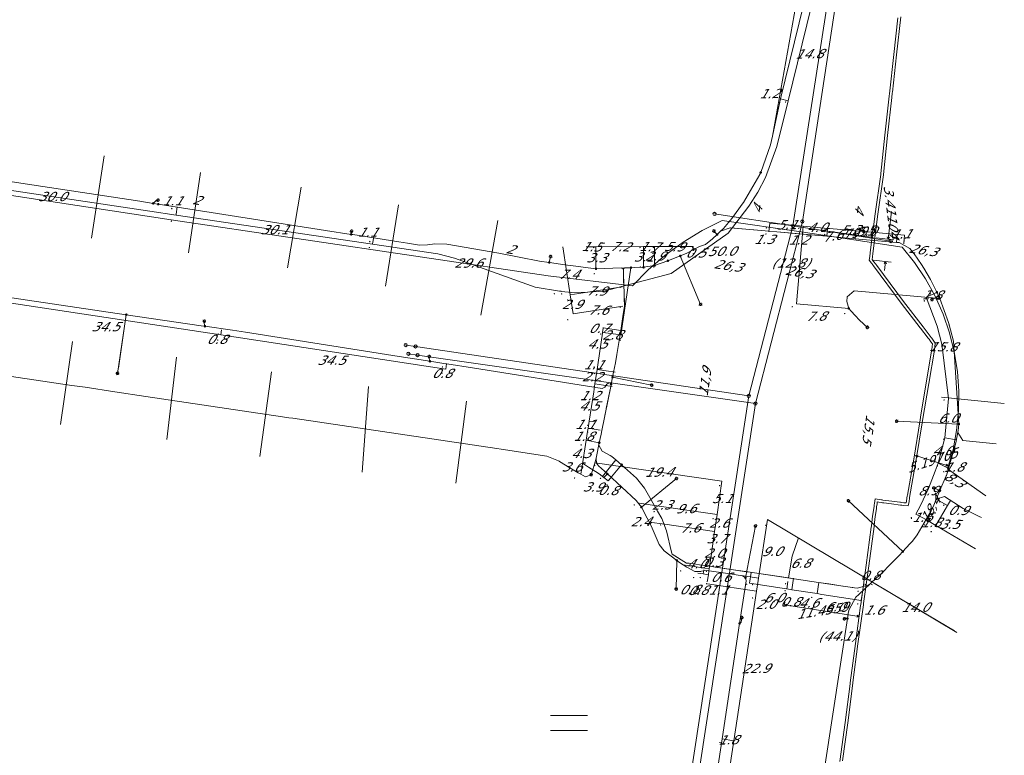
# Model space of a CAD drawing. Header units: metres. Extents: x 124576 to 133557, y 395865 to 402386.
# Tile 117 of 256: x 126356 to 126505, y 399309 to 399421. Entities that reach past the tile are written whole.
import ezdxf
from ezdxf.enums import TextEntityAlignment as Align

# ---------------------------------------------------------------- set-up
doc = ezdxf.new("R2010")
doc.units = ezdxf.units.M
doc.header["$MEASUREMENT"] = 0
for name, color, linetype, lineweight, true_color in [('LG_Datatransport_KPN_BV', 3, 'Continuous', 13, 0x00ff00), ('LG_Laag_Spanning_Enexis_Netbeheer_BV', 7, 'Continuous', 13, 0x960000), ('LG_Laag_Spanning_Gemeente_Tilburg_Ruimtelijke_Uitvoering', 7, 'Continuous', 13, 0x960000), ('LG_Riool_Vrij_Verval_Gemeente_Tilburg_Ruimtelijke_Uitvoering', 7, 'Continuous', 13, 0xca00a0), ('LG_warmte_Ennatuurlijk_BV', 7, 'Continuous', 13, 0x008080), ('MV_warmte_lijn', 7, 'Continuous', 0, 0x008080)]:
    doc.layers.add(name, color=color, linetype=linetype, lineweight=lineweight, true_color=true_color)
for name, color, linetype, lineweight in [('LG_Laag_Spanning_P_Enexis_Netbeheer_BV', 7, 'Continuous', 0), ('LG_overig_P_Gemeente_Tilburg_Ruimtelijke_Uitvoering', 7, 'Continuous', 0), ('LG_Riool_Vrij_Verval_P_Gemeente_Tilburg_Ruimtelijke_Uitvoering', 7, 'Continuous', 0), ('MV_Datatransport', 7, 'Continuous', 0), ('MV_Laag_Spanning', 7, 'Continuous', 0), ('MV_Laag_Spanning_lijn', 7, 'Continuous', 0), ('MV_Laag_Spanning_pijl', 7, 'Continuous', 0), ('MV_warmte', 7, 'Continuous', 0)]:
    doc.layers.add(name, color=color, linetype=linetype, lineweight=lineweight)
doc.styles.add('Klic_Annotatie', font='verdanai.ttf', dxfattribs={"oblique": 20, "height": 1.4})

# ---------------------------------------------------------------- blocks, each defined once
blk = doc.blocks.new('Mof')
at = {"layer": 'LG_Laag_Spanning_P_Enexis_Netbeheer_BV'}
h = blk.add_hatch(color=256, dxfattribs=at)
edge = h.paths.add_edge_path()
edge.add_arc((0, 0), 2, 0, 360)
blk = doc.blocks.new('Streetlight')
at = {"layer": 'LG_Laag_Spanning_P_Enexis_Netbeheer_BV'}
for p, q in [((-1.8, 1.8), (-1.1, 1.1)), ((0, 2.5), (0, 1.5)), ((1.8, 1.8), (1.1, 1.1)), ((-1.1, -1.1), (-1.8, -1.8)), ((0, -1.5), (0, -2.5)), ((1.1, -1.1), (1.8, -1.8))]:
    blk.add_line(p, q, dxfattribs=at)
at = {"layer": 'LG_Laag_Spanning_P_Enexis_Netbeheer_BV', "flags": 128}
for points in [[(-2.5, 0), (-1.5, 0)], [(1.5, 0), (2.5, 0)]]:
    blk.add_lwpolyline(points, dxfattribs=at)
at = {"layer": 'LG_Laag_Spanning_P_Enexis_Netbeheer_BV'}
blk.add_circle((0, 0), 1.5, dxfattribs=at)
blk = doc.blocks.new('m_pijl')
at = {"layer": 'MV_Laag_Spanning_pijl'}
blk.add_hatch(color=7, dxfattribs=at).paths.add_polyline_path([(-1, -0.3), (-1, 0), (-1, 0.3), (0, 0)])
at = {"layer": 'MV_Laag_Spanning_pijl', "flags": 128}
blk.add_lwpolyline([(-1, 0), (-1, 0.3), (0, 0), (-1, -0.3), (-1, 0)], close=True, dxfattribs=at)
blk = doc.blocks.new('Onbekend_2')
at = {"layer": 'LG_Riool_Vrij_Verval_P_Gemeente_Tilburg_Ruimtelijke_Uitvoering'}
blk.add_hatch(color=256, dxfattribs=at).paths.add_polyline_path([(-0.3, -1.1, -0.262633), (0.2, 0.2), (0.6, 0.5, 0.379827), (0.7, 1.3), (0.7, 1.3, 0.228508), (0, 1.5), (0, 1.5, 0.459053), (-0.8, 0.8), (-1.3, 0.9, -0.414214), (-0.1, 2, -0.243799), (1.1, 1.5, -0.379827), (0.9, 0.1), (0.5, -0.2, 0.262633), (0.2, -1.1), (-0.2, -1.1)])
blk.add_circle((0, 0), 2.5, dxfattribs=at)
at = {"layer": 'LG_Riool_Vrij_Verval_P_Gemeente_Tilburg_Ruimtelijke_Uitvoering', "extrusion": (0, 0, -1)}
blk.add_solid([(0.3, -2.1), (-0.2, -2.1), (0.3, -1.5), (-0.2, -1.5)], dxfattribs=at)
blk = doc.blocks.new('Onbekend_1')
at = {"layer": 'LG_overig_P_Gemeente_Tilburg_Ruimtelijke_Uitvoering'}
blk.add_hatch(color=256, dxfattribs=at).paths.add_polyline_path([(-0.3, -1.1, -0.262633), (0.2, 0.2), (0.6, 0.5, 0.379827), (0.7, 1.3), (0.7, 1.3, 0.228508), (0, 1.5), (0, 1.5, 0.459053), (-0.8, 0.8), (-1.3, 0.9, -0.414214), (-0.1, 2, -0.243799), (1.1, 1.5, -0.379827), (0.9, 0.1), (0.5, -0.2, 0.262633), (0.2, -1.1), (-0.2, -1.1)])
blk.add_circle((0, 0), 2.5, dxfattribs=at)
at = {"layer": 'LG_overig_P_Gemeente_Tilburg_Ruimtelijke_Uitvoering', "extrusion": (0, 0, -1)}
blk.add_solid([(0.3, -2.1), (-0.2, -2.1), (0.3, -1.5), (-0.2, -1.5)], dxfattribs=at)

msp = doc.modelspace()

# ---------------------------------------------------------------- linework, layer by layer
at = {"layer": 'LG_Datatransport_KPN_BV', "flags": 128}
for points in [[(126502.36, 399348.41), (126496.55, 399352.46), (126497.36, 399355.34), (126497.91, 399358.28), (126498.21, 399361.26), (126498.25, 399364.25), (126498.03, 399367.23), (126497.56, 399370.19), (126496.83, 399373.09), (126495.85, 399375.92), (126494.64, 399378.66), (126493.19, 399381.28), (126491.52, 399383.76), (126489.65, 399386.09), (126474.37, 399388.38), (126462.37, 399390.1), (126459.34, 399388.58), (126456.45, 399386.82), (126453.71, 399384.83), (126451.15, 399382.62), (126448.77, 399380.2), (126436.03, 399381.71), (126378.87, 399390.22), (126341.41, 399395.91)], [(126470.41, 399388.95), (126474.37, 399388.38), (126478.32, 399387.79)]]:
    msp.add_lwpolyline(points, dxfattribs=at)
at = {"layer": 'LG_Laag_Spanning_Enexis_Netbeheer_BV'}
for p, q in [((126406.16, 399388.01), (126406.22, 399388.49)), ((126461.62, 399387.99), (126461.13, 399388.52)), ((126462.14, 399388.47), (126463.59, 399389.02)), ((126469.48, 399388.5), (126463.59, 399389.02)), ((126469.48, 399388.5), (126463.59, 399389.02)), ((126469.48, 399388.5), (126470.66, 399388.39)), ((126478.23, 399387.73), (126470.66, 399388.39)), ((126478.23, 399387.73), (126470.66, 399388.39)), ((126478.23, 399387.73), (126482.52, 399387.35)), ((126488.8, 399386.79), (126482.52, 399387.35)), ((126488.8, 399386.79), (126482.52, 399387.35)), ((126482.52, 399387.35), (126488.8, 399386.79)), ((126436.18, 399383.75), (126436.38, 399384.66)), ((126452.14, 399383.3), (126454.15, 399384.01)), ((126452.14, 399383.3), (126454.15, 399384.01)), ((126456.03, 399384.74), (126459.1, 399377.4)), ((126447.15, 399382.91), (126447.65, 399382.93)), ((126447.42, 399382.52), (126447.41, 399382.67)), ((126447.49, 399380.03), (126447.42, 399382.52)), ((126450.47, 399383.02), (126452.14, 399383.3)), ((126450.47, 399383.02), (126452.14, 399383.3)), ((126447.51, 399379.43), (126447.49, 399380.03)), ((126447.57, 399377.16), (126447.51, 399379.43)), ((126495.22, 399378.58), (126494.17, 399378.12)), ((126372.08, 399375.84), (126370.77, 399366.95)), ((126371.98, 399375.18), (126370.88, 399367.72)), ((126445.77, 399366.37), (126451.69, 399365.17)), ((126444.14, 399358.29), (126445.49, 399364.98)), ((126498.25, 399359.26), (126488.83, 399359.7)), ((126443.34, 399354.35), (126443.76, 399356.44)), ((126450.14, 399346.68), (126455.46, 399351.02)), ((126495.38, 399349.17), (126494.44, 399349.58)), ((126489.76, 399339.94), (126481.51, 399347.63)), ((126465.91, 399335.97), (126467.42, 399343.82)), ((126455.51, 399338.61), (126455.41, 399334.25)), ((126467.29, 399336.71), (126466.34, 399336.85)), ((126467.29, 399336.71), (126473.28, 399335.81)), ((126467.29, 399336.71), (126473.28, 399335.81)), ((126476.98, 399335.26), (126473.28, 399335.81)), ((126482.45, 399334.44), (126476.98, 399335.26))]:
    msp.add_line(p, q, dxfattribs=at)
at = {"layer": 'LG_Laag_Spanning_Enexis_Netbeheer_BV', "flags": 128}
for points in [[(126483.9, 399480.72), (126469.99, 399402.89), (126471.21, 399408.54), (126474.78, 399422.94)], [(126483.9, 399480.72), (126469.99, 399402.89), (126471.21, 399408.54), (126474.78, 399422.94)], [(126483.9, 399480.72), (126469.99, 399402.89), (126471.21, 399408.54), (126474.78, 399422.94)], [(126454.15, 399384.01), (126456.03, 399384.74), (126456.93, 399385.11), (126458.01, 399385.69), (126458.97, 399386.18), (126459.85, 399386.48), (126460.89, 399387.34), (126461.62, 399387.99), (126462.14, 399388.47), (126462.58, 399388.9), (126462.59, 399388.91), (126463.87, 399390.41), (126465.57, 399392.8), (126465.59, 399392.83), (126468.07, 399397.08), (126468.09, 399397.11), (126468.22, 399397.39), (126469.7, 399401.56), (126469.7, 399401.58), (126469.99, 399402.89), (126471.21, 399408.54), (126474.78, 399422.94)], [(126462.14, 399388.47), (126462.58, 399388.9), (126462.59, 399388.91), (126463.87, 399390.41), (126465.57, 399392.8), (126465.59, 399392.83), (126468.07, 399397.08), (126468.09, 399397.11), (126468.22, 399397.39), (126469.7, 399401.56), (126469.7, 399401.58), (126469.99, 399402.89), (126471.21, 399408.54), (126474.78, 399422.94)], [(126325.53, 399400.41), (126332.88, 399399.29), (126340.76, 399398.09), (126344.47, 399397.53), (126346.53, 399397.22), (126347.17, 399397.12), (126357.79, 399395.51), (126374.13, 399393.02), (126376.16, 399392.7), (126376.93, 399392.58)], [(126347.17, 399397.12), (126357.79, 399395.51), (126374.13, 399393.02), (126376.16, 399392.7), (126376.93, 399392.58)], [(126458.01, 399385.69), (126456.93, 399385.11), (126456.03, 399384.74), (126454.15, 399384.01), (126452.14, 399383.3), (126450.47, 399383.02), (126449.09, 399382.98), (126448.56, 399382.96), (126447.7, 399382.94), (126447.67, 399382.93), (126447.65, 399382.93), (126447.15, 399382.91), (126447.13, 399382.92), (126447.1, 399382.92), (126443.26, 399382.8), (126439.8, 399383.23), (126438.54, 399383.41), (126436.23, 399383.75), (126436.18, 399383.75), (126434.68, 399383.97), (126428.54, 399385.17), (126420.66, 399386.5), (126418.84, 399386.56), (126417.71, 399386.44), (126416.49, 399386.39), (126414.68, 399386.67), (126413.38, 399386.88), (126406.42, 399387.97), (126406.16, 399388.01), (126402.25, 399388.62), (126376.93, 399392.58), (126376.16, 399392.7), (126374.13, 399393.02), (126357.79, 399395.51), (126347.17, 399397.12)], [(126376.16, 399392.7), (126376.6, 399393.12), (126376.89, 399393.19)], [(126376.93, 399392.58), (126402.25, 399388.62), (126406.16, 399388.01), (126406.42, 399387.97), (126413.38, 399386.88), (126414.68, 399386.67), (126416.49, 399386.39), (126417.71, 399386.44), (126418.84, 399386.56), (126420.66, 399386.5), (126428.54, 399385.17), (126434.68, 399383.97), (126436.18, 399383.75), (126436.23, 399383.75), (126438.54, 399383.41), (126439.8, 399383.23), (126443.26, 399382.8)], [(126376.93, 399392.58), (126402.25, 399388.62), (126406.16, 399388.01), (126406.42, 399387.97), (126413.38, 399386.88), (126414.68, 399386.67), (126416.49, 399386.39)], [(126458.01, 399385.69), (126458.97, 399386.18), (126459.85, 399386.48), (126460.89, 399387.34), (126461.62, 399387.99), (126462.14, 399388.47), (126463.59, 399389.02), (126463.62, 399389.01), (126469.48, 399388.5), (126470.66, 399388.39), (126474.56, 399388.05), (126478.23, 399387.73), (126482.52, 399387.35), (126488.8, 399386.79), (126489.2, 399386.76), (126490.82, 399385.89), (126491.45, 399385.08), (126492.6, 399383.45), (126492.96, 399382.88), (126493.94, 399381.15), (126494.92, 399379.24), (126495.22, 399378.58), (126495.35, 399378.3), (126496.7, 399374.64), (126496.72, 399374.56), (126496.98, 399373.55), (126497.42, 399371.84), (126498.25, 399359.26), (126498.12, 399358.29), (126498.07, 399357.98), (126498.87, 399356.76), (126503.92, 399356.26)], [(126459.85, 399386.48), (126460.89, 399387.34), (126461.62, 399387.99), (126462.14, 399388.47)], [(126463.59, 399389.02), (126463.62, 399389.01), (126469.48, 399388.5)], [(126470.66, 399388.39), (126474.56, 399388.05), (126478.23, 399387.73)], [(126443.26, 399382.8), (126439.8, 399383.23), (126438.54, 399383.41), (126436.23, 399383.75), (126436.18, 399383.75), (126434.68, 399383.97), (126428.54, 399385.17), (126420.66, 399386.5), (126418.84, 399386.56), (126417.71, 399386.44), (126416.49, 399386.39)], [(126458.01, 399385.69), (126458.97, 399386.18), (126459.85, 399386.48)], [(126488.8, 399386.79), (126489.2, 399386.76), (126490.82, 399385.89), (126491.45, 399385.08), (126492.6, 399383.45), (126492.96, 399382.88), (126493.94, 399381.15), (126494.92, 399379.24)], [(126454.15, 399384.01), (126456.03, 399384.74), (126456.93, 399385.11), (126458.01, 399385.69)], [(126321.68, 399383.39), (126346.02, 399379.7), (126349.62, 399379.15), (126349.8, 399379.12), (126349.97, 399379.1), (126351.42, 399378.88), (126353.39, 399378.58), (126372.08, 399375.84), (126383.41, 399374.17), (126384, 399374.09), (126388.18, 399373.47), (126390.16, 399373.17), (126413.43, 399369.51), (126418.09, 399368.77), (126420.5, 399368.39), (126420.62, 399368.37), (126420.65, 399368.37), (126424.53, 399367.76), (126444.2, 399364.66), (126444.6, 399364.85), (126444.92, 399365.29), (126445.06, 399365.42), (126445.4, 399365.52), (126445.55, 399365.29)], [(126321.68, 399383.39), (126346.02, 399379.7), (126349.62, 399379.15), (126349.8, 399379.12), (126349.97, 399379.1), (126351.42, 399378.88), (126353.39, 399378.58), (126372.08, 399375.84), (126383.41, 399374.17), (126384, 399374.09), (126388.18, 399373.47), (126390.16, 399373.17), (126413.43, 399369.51), (126418.09, 399368.77), (126420.5, 399368.39), (126420.62, 399368.37), (126420.65, 399368.37), (126424.53, 399367.76), (126444.2, 399364.66), (126444.6, 399364.85), (126444.92, 399365.29), (126445.06, 399365.42), (126445.4, 399365.52), (126445.55, 399365.29)], [(126445.55, 399365.29), (126445.77, 399366.37), (126445.93, 399367.14), (126446.21, 399368.53), (126446.44, 399369.81), (126447, 399373.45), (126447.38, 399375.92), (126447.51, 399376.77), (126447.57, 399377.16), (126447.51, 399379.43), (126447.49, 399380.03), (126447.42, 399382.52), (126447.41, 399382.67), (126447.32, 399382.83), (126447.15, 399382.91), (126447.13, 399382.92), (126447.1, 399382.92), (126443.26, 399382.8)], [(126447.15, 399382.91), (126447.13, 399382.92), (126447.1, 399382.92), (126443.26, 399382.8)], [(126443.76, 399356.44), (126444.03, 399357.75), (126444.14, 399358.29), (126445.49, 399364.98), (126445.54, 399365.22), (126445.55, 399365.29), (126445.77, 399366.37), (126445.93, 399367.14), (126446.21, 399368.53), (126446.44, 399369.81), (126447, 399373.45), (126447.38, 399375.92), (126447.51, 399376.77), (126447.57, 399377.16), (126447.51, 399379.43), (126447.49, 399380.03), (126447.42, 399382.52), (126447.41, 399382.67), (126447.49, 399382.84), (126447.65, 399382.93), (126447.67, 399382.93), (126447.7, 399382.94), (126448.56, 399382.96)], [(126447.41, 399382.67), (126447.32, 399382.83), (126447.15, 399382.91)], [(126447.41, 399382.67), (126447.49, 399382.84), (126447.65, 399382.93)], [(126447.49, 399380.03), (126447.45, 399381.27), (126447.42, 399382.52)], [(126447.49, 399380.03), (126447.45, 399381.27), (126447.42, 399382.52)], [(126447.65, 399382.93), (126447.67, 399382.93), (126447.7, 399382.94), (126448.56, 399382.96)], [(126448.56, 399382.96), (126449.09, 399382.98), (126450.47, 399383.02)], [(126448.56, 399382.96), (126449.09, 399382.98), (126450.47, 399383.02)], [(126447.51, 399379.43), (126447.54, 399378.3), (126447.57, 399377.16)], [(126447.51, 399379.43), (126447.54, 399378.3), (126447.57, 399377.16)], [(126476.85, 399300.13), (126481.36, 399329.79), (126481.48, 399330.57), (126481.55, 399331.01), (126481.55, 399331.04), (126482.66, 399333.05), (126483.09, 399333.46), (126484.84, 399335.1), (126485.77, 399335.95), (126486.35, 399336.48), (126488.06, 399338.16), (126489.22, 399339.37), (126489.76, 399339.94), (126490.84, 399341.13), (126491.15, 399341.48), (126491.36, 399341.73), (126491.91, 399342.5), (126494.07, 399346.13), (126494.12, 399346.23), (126494.44, 399346.97), (126495.38, 399349.17), (126496.34, 399351.4), (126496.37, 399351.49), (126497.78, 399356.4), (126498.12, 399358.29), (126498.25, 399359.26), (126497.42, 399371.84), (126496.98, 399373.55), (126496.72, 399374.56), (126496.7, 399374.64), (126496.98, 399373.55), (126496.72, 399374.56), (126496.7, 399374.64), (126495.35, 399378.3), (126495.22, 399378.58), (126494.92, 399379.24)], [(126495.35, 399378.3), (126482.4, 399379.44), (126481.31, 399378.53), (126481.25, 399377.83), (126481.56, 399376.79)], [(126498.12, 399358.29), (126498.25, 399359.26), (126497.42, 399371.84), (126496.98, 399373.55), (126496.72, 399374.56), (126496.7, 399374.64), (126495.35, 399378.3), (126495.22, 399378.58), (126494.92, 399379.24)], [(126447, 399373.45), (126447.38, 399375.92), (126447.51, 399376.77), (126447.57, 399377.16)], [(126481.56, 399376.79), (126481.95, 399376.35), (126482.51, 399375.74), (126483.21, 399375.03), (126484.38, 399373.92)], [(126384, 399374.09), (126383.87, 399374.54), (126383.91, 399374.85)], [(126309.38, 399373.23), (126310.26, 399373.1), (126312.68, 399372.74), (126339.26, 399368.78), (126340.76, 399368.56), (126363.82, 399365.13), (126365.84, 399364.83), (126370.36, 399364.16), (126375.06, 399363.46), (126395.74, 399360.38), (126396.71, 399360.23), (126397.3, 399360.15), (126428.25, 399355.54), (126428.87, 399355.45), (126435.79, 399354.42), (126437.6, 399353.7), (126437.67, 399353.65), (126437.74, 399353.6), (126439.29, 399352.61), (126440.56, 399351.89), (126440.94, 399351.67), (126441.69, 399351.29), (126442.53, 399351.59)], [(126309.38, 399373.23), (126310.26, 399373.1), (126312.68, 399372.74), (126339.26, 399368.78), (126340.76, 399368.56), (126363.82, 399365.13), (126365.84, 399364.83), (126370.36, 399364.16), (126375.06, 399363.46), (126395.74, 399360.38), (126396.71, 399360.23), (126397.3, 399360.15), (126428.25, 399355.54), (126428.87, 399355.45), (126435.79, 399354.42), (126437.6, 399353.7), (126437.67, 399353.65), (126437.74, 399353.6), (126439.29, 399352.61), (126440.56, 399351.89), (126440.94, 399351.67), (126441.69, 399351.29), (126442.53, 399351.59)], [(126447, 399373.45), (126446.58, 399370.7), (126446.44, 399369.81), (126446.21, 399368.53), (126445.93, 399367.14)], [(126447, 399373.45), (126446.58, 399370.7), (126446.44, 399369.81), (126446.21, 399368.53), (126445.93, 399367.14)], [(126445.93, 399367.14), (126446.21, 399368.53), (126446.44, 399369.81), (126447, 399373.45)], [(126418.09, 399368.77), (126417.96, 399369.22), (126418, 399369.52)], [(126445.55, 399365.29), (126445.77, 399366.37), (126445.93, 399367.14)], [(126443.76, 399356.44), (126444.03, 399357.75), (126444.14, 399358.29), (126445.49, 399364.98), (126445.54, 399365.22), (126445.55, 399365.29)], [(126444.14, 399358.29), (126444.49, 399360.02), (126444.64, 399360.79), (126444.73, 399361.22), (126444.82, 399361.64), (126445.49, 399364.98)], [(126444.14, 399358.29), (126444.49, 399360.02), (126444.64, 399360.79), (126444.73, 399361.22), (126444.82, 399361.64), (126445.49, 399364.98)], [(126445.49, 399364.98), (126445.54, 399365.22), (126445.55, 399365.29)], [(126443.76, 399356.44), (126444.03, 399357.75), (126444.14, 399358.29)], [(126494.44, 399346.97), (126495.38, 399349.17), (126496.34, 399351.4), (126496.37, 399351.49), (126497.78, 399356.4), (126498.12, 399358.29)], [(126498.12, 399358.29), (126498.07, 399357.98), (126498.87, 399356.76), (126503.92, 399356.26)], [(126442.53, 399351.59), (126443.18, 399353.7), (126443.34, 399354.35), (126443.76, 399356.44)], [(126444.98, 399351.71), (126443.62, 399352.95), (126443.34, 399353.36), (126443.27, 399354.02), (126443.34, 399354.35), (126443.76, 399356.44)], [(126447.15, 399353.11), (126446.28, 399353.85), (126445.64, 399354.34), (126445.41, 399354.51), (126444.2, 399355.16), (126443.69, 399356.08), (126443.76, 399356.44)], [(126447.15, 399353.11), (126446.28, 399353.85), (126445.64, 399354.34), (126445.41, 399354.51), (126444.2, 399355.16), (126443.69, 399356.08), (126443.76, 399356.44)], [(126442.53, 399351.59), (126443.18, 399353.7), (126443.34, 399354.35)], [(126444.98, 399351.71), (126443.62, 399352.95), (126443.34, 399353.36), (126443.27, 399354.02), (126443.34, 399354.35)], [(126501.7, 399345.08), (126501.3, 399345.27), (126498.89, 399346.46), (126496.07, 399348.28), (126494.83, 399347.9), (126494.44, 399346.97), (126494.12, 399346.23), (126494.07, 399346.13), (126491.91, 399342.5), (126491.36, 399341.73), (126491.15, 399341.48), (126490.84, 399341.13), (126489.76, 399339.94), (126489.22, 399339.37), (126488.06, 399338.16), (126486.35, 399336.48), (126485.77, 399335.95), (126484.84, 399335.1), (126484.62, 399334.91), (126482.9, 399334.37), (126482.45, 399334.44), (126476.98, 399335.26), (126473.28, 399335.81), (126472.44, 399335.94), (126467.29, 399336.71), (126466.34, 399336.85), (126466.09, 399336.89), (126460.47, 399337.73), (126460.29, 399337.76), (126458.97, 399337.95), (126457.82, 399338.11), (126457.4, 399338.16), (126456.98, 399338.2), (126454.79, 399339.57), (126454.72, 399339.83), (126453.94, 399343.09), (126453.22, 399344.94), (126452.6, 399346.06), (126451.61, 399347.8), (126450.62, 399349.54), (126449.38, 399351.08), (126447.15, 399353.11)], [(126460.29, 399337.76), (126458.97, 399337.95), (126457.82, 399338.11), (126457.4, 399338.16), (126456.98, 399338.2), (126454.79, 399339.57), (126454.72, 399339.83), (126453.94, 399343.09), (126453.22, 399344.94), (126452.6, 399346.06), (126451.61, 399347.8), (126450.62, 399349.54), (126449.38, 399351.08), (126447.15, 399353.11)], [(126459.63, 399293.55), (126462.36, 399311.55), (126465.02, 399329.05), (126465.8, 399334.19), (126466, 399335.53), (126465.91, 399335.97), (126465.46, 399336.27), (126463.25, 399336.6), (126460.77, 399336.98), (126459.98, 399337.09), (126459.23, 399336.96), (126459.14, 399336.91), (126458.26, 399336.92), (126457.03, 399337.6), (126455.93, 399338.3), (126455.51, 399338.61), (126454.65, 399339.25), (126453.6, 399340.03), (126455.51, 399338.61), (126454.65, 399339.25), (126453.6, 399340.03), (126452.82, 399341.02), (126451.6, 399343.82), (126451.03, 399344.99), (126450.14, 399346.68), (126449.35, 399347.7), (126444.98, 399351.71)], [(126459.63, 399293.55), (126462.36, 399311.55), (126465.02, 399329.05), (126465.8, 399334.19), (126466, 399335.53), (126465.91, 399335.97), (126465.46, 399336.27), (126463.25, 399336.6), (126460.77, 399336.98), (126459.98, 399337.09), (126459.23, 399336.96), (126459.14, 399336.91), (126458.26, 399336.92), (126457.03, 399337.6), (126455.93, 399338.3), (126455.51, 399338.61), (126454.65, 399339.25), (126453.6, 399340.03), (126452.82, 399341.02), (126451.6, 399343.82), (126451.03, 399344.99), (126450.14, 399346.68), (126449.35, 399347.7), (126444.98, 399351.71)], [(126494.44, 399346.97), (126494.83, 399347.9), (126496.07, 399348.28), (126498.89, 399346.46), (126501.3, 399345.27), (126501.7, 399345.08)], [(126484.84, 399335.1), (126485.77, 399335.95), (126486.35, 399336.48), (126488.06, 399338.16), (126489.22, 399339.37), (126489.76, 399339.94), (126490.84, 399341.13), (126491.15, 399341.48), (126491.36, 399341.73), (126491.91, 399342.5), (126494.07, 399346.13), (126494.12, 399346.23), (126494.44, 399346.97)], [(126460.29, 399337.76), (126460.83, 399337.67), (126461.34, 399337.6), (126463.41, 399337.29), (126464.12, 399337.18), (126464.46, 399337.13), (126466.34, 399336.85)], [(126460.29, 399337.76), (126460.83, 399337.67), (126461.34, 399337.6), (126463.41, 399337.29), (126464.12, 399337.18), (126464.46, 399337.13), (126466.34, 399336.85)], [(126466.34, 399336.85), (126466.09, 399336.89), (126460.47, 399337.73), (126460.29, 399337.76)], [(126473.28, 399335.81), (126472.44, 399335.94), (126467.29, 399336.71)], [(126467.48, 399239.09), (126468.93, 399248.36), (126470.64, 399259.22), (126472.5, 399271.46), (126476.85, 399300.13), (126481.36, 399329.79), (126481.48, 399330.57), (126481.55, 399331.01), (126481.55, 399331.04), (126482.66, 399333.05), (126483.09, 399333.46), (126484.84, 399335.1)], [(126476.98, 399335.26), (126478.54, 399335.03), (126480.67, 399334.71), (126482.17, 399334.48), (126482.45, 399334.44)], [(126476.98, 399335.26), (126478.54, 399335.03), (126480.67, 399334.71), (126482.17, 399334.48), (126482.45, 399334.44)], [(126484.84, 399335.1), (126484.62, 399334.91), (126482.9, 399334.37), (126482.45, 399334.44)], [(126465.02, 399329.05), (126465.28, 399329.26), (126465.38, 399329.93)], [(126481.36, 399329.79), (126481.03, 399329.84), (126480.9, 399329.74)]]:
    msp.add_lwpolyline(points, dxfattribs=at)
at = {"layer": 'LG_Laag_Spanning_Gemeente_Tilburg_Ruimtelijke_Uitvoering'}
for p, q in [((126436.37, 399315.11), (126441.97, 399315.11)), ((126436.37, 399312.82), (126441.97, 399312.82))]:
    msp.add_line(p, q, dxfattribs=at)
at = {"layer": 'LG_Riool_Vrij_Verval_Gemeente_Tilburg_Ruimtelijke_Uitvoering'}
for p, q in [((126483.18, 399454.46), (126473.09, 399389.28)), ((126484.22, 399453.38), (126474.53, 399389.97)), ((126366.83, 399387.44), (126368.73, 399399.91)), ((126381.52, 399385.2), (126383.35, 399397.4)), ((126396.53, 399382.92), (126398.6, 399395.16)), ((126411.38, 399380.15), (126413.32, 399392.48)), ((126461.24, 399391.11), (126473.09, 399389.28)), ((126425.8, 399375.77), (126428.36, 399390.11)), ((126474.53, 399389.97), (126467.42, 399362.37)), ((126473.09, 399389.28), (126466.4, 399363.52)), ((126487.92, 399387), (126473.09, 399389.28)), ((126362.12, 399359.22), (126363.93, 399371.79)), ((126414.42, 399371.22), (126415.91, 399371.02)), ((126415.91, 399371.02), (126466.4, 399363.52)), ((126378.23, 399356.92), (126379.71, 399369.38)), ((126414.84, 399369.91), (126416.22, 399369.71)), ((126416.22, 399369.71), (126467.42, 399362.37)), ((126392.34, 399354.33), (126394.09, 399367.18)), ((126407.83, 399351.99), (126408.81, 399364.94)), ((126423.63, 399362.74), (126422, 399350.31)), ((126466.4, 399363.52), (126456.32, 399297.67)), ((126467.42, 399362.37), (126457.73, 399299.16))]:
    msp.add_line(p, q, dxfattribs=at)
at = {"layer": 'LG_warmte_Ennatuurlijk_BV', "flags": 128}
for points in [[(126480.21, 399308.12), (126481.01, 399314.06), (126481.76, 399319.88), (126481.78, 399320.04), (126481.78, 399320.05), (126482.56, 399326), (126483.36, 399331.76), (126483.39, 399331.93), (126483.39, 399331.93), (126484.2, 399337.86), (126484.97, 399343.64), (126484.99, 399343.79), (126484.99, 399343.83), (126485.18, 399345.3), (126485.39, 399346.78), (126485.42, 399347.08), (126485.44, 399347.18), (126485.44, 399347.23), (126485.54, 399347.92), (126486.16, 399347.83), (126486.52, 399347.78), (126486.62, 399347.76), (126486.73, 399347.75), (126488.1, 399347.58), (126489.28, 399347.42), (126489.38, 399347.41), (126489.48, 399347.39), (126489.91, 399347.35), (126490.25, 399347.31), (126490.29, 399347.59), (126490.37, 399348.05), (126490.43, 399348.41), (126490.44, 399348.48), (126491.4, 399353.96), (126492.36, 399359.88), (126492.42, 399360.24), (126492.44, 399360.35), (126493.31, 399365.45), (126494.11, 399370.37), (126494.12, 399370.46), (126494.13, 399370.51), (126494.19, 399371), (126494.25, 399371.4), (126494.02, 399371.73), (126493.73, 399372.13), (126493.67, 399372.21), (126493.61, 399372.29), (126492.44, 399373.79), (126492.4, 399373.85), (126489.53, 399377.57), (126485.33, 399383.23), (126485.17, 399383.44), (126485.11, 399383.52), (126485.01, 399383.64), (126484.67, 399384.11), (126484.76, 399384.68), (126484.82, 399385.21), (126484.83, 399385.26), (126485.58, 399391.14), (126486.41, 399397.1), (126486.42, 399397.14), (126486.43, 399397.23), (126487.04, 399403.02), (126487.69, 399408.96), (126487.7, 399409.04), (126487.72, 399409.26), (126487.73, 399409.32), (126488.37, 399415.28), (126489, 399420.82)], [(126480.64, 399308.21), (126481.41, 399314.01), (126482.18, 399319.98), (126482.18, 399319.98), (126482.2, 399320.12), (126482.96, 399325.95), (126483.79, 399331.85), (126483.8, 399331.87), (126483.82, 399332.05), (126484.61, 399337.8), (126485.39, 399343.73), (126485.39, 399343.74), (126485.41, 399343.9), (126485.58, 399345.25), (126485.75, 399346.42), (126485.78, 399346.66), (126485.79, 399346.72), (126485.85, 399347.18), (126485.89, 399347.46), (126486.1, 399347.43), (126486.58, 399347.36), (126486.68, 399347.34), (126486.87, 399347.32), (126488.04, 399347.17), (126489.41, 399346.99), (126489.43, 399346.99), (126489.63, 399346.96), (126489.87, 399346.94), (126490.59, 399346.86), (126490.7, 399347.52), (126490.71, 399347.6), (126490.77, 399347.98), (126490.79, 399348.11), (126491.8, 399353.9), (126492.7, 399359.44), (126492.76, 399359.81), (126492.76, 399359.82), (126493.71, 399365.39), (126494.54, 399370.45), (126494.54, 399370.46), (126494.55, 399370.6), (126494.59, 399370.95), (126494.68, 399371.5), (126494.35, 399371.97), (126494.13, 399372.28), (126494.06, 399372.37), (126494.06, 399372.38), (126492.82, 399373.98), (126489.85, 399377.82), (126485.82, 399383.27), (126485.66, 399383.48), (126485.65, 399383.49), (126485.33, 399383.89), (126485.1, 399384.22), (126485.16, 399384.63), (126485.22, 399385.09), (126485.22, 399385.11), (126485.99, 399391.09), (126486.81, 399397.01), (126486.82, 399397.05), (126486.82, 399397.06), (126487.45, 399402.97), (126488.08, 399408.74), (126488.09, 399408.84), (126488.1, 399408.92), (126488.14, 399409.28), (126488.16, 399409.47), (126488.17, 399409.56), (126488.78, 399415.24), (126489.43, 399420.97)]]:
    msp.add_lwpolyline(points, dxfattribs=at)
at = {"layer": 'MV_Laag_Spanning_lijn'}
for p, q in [((126478.33, 399388.92), (126478.23, 399387.73)), ((126482.63, 399388.55), (126482.52, 399387.35)), ((126488.91, 399387.99), (126488.8, 399386.79)), ((126490, 399387.9), (126489.9, 399386.59)), ((126447.03, 399372.75), (126448.56, 399382.96)), ((126444.74, 399373.08), (126444.3, 399373.16)), ((126444.37, 399373.85), (126447, 399373.45)), ((126443.42, 399367.52), (126446.17, 399367.11)), ((126443.09, 399365.34), (126445.73, 399364.94)), ((126505.13, 399362.37), (126495.6, 399363.36)), ((126443.24, 399359.58), (126442.23, 399359.71)), ((126442.06, 399358.62), (126443.91, 399358.33)), ((126441.78, 399356.84), (126443.76, 399356.44)), ((126496.11, 399357.19), (126497.87, 399356.85)), ((126444.26, 399351.33), (126446.28, 399353.85)), ((126445.09, 399350.65), (126447.15, 399353.11)), ((126444.47, 399351.16), (126444.98, 399351.71)), ((126445.09, 399350.65), (126445.56, 399351.17)), ((126496.53, 399346.9), (126494.83, 399347.9)), ((126497.96, 399327.68), (126469.23, 399344.79)), ((126459.49, 399336.56), (126459.58, 399337.15)), ((126467.88, 399335.9), (126465.32, 399336.29)), ((126466.54, 399335.13), (126466.79, 399336.78)), ((126472.96, 399334.16), (126473.21, 399335.9)), ((126467.58, 399333.92), (126460.14, 399335.03)), ((126472.35, 399335.39), (126472.16, 399334.26)), ((126476.77, 399333.57), (126477.02, 399335.25))]:
    msp.add_line(p, q, dxfattribs=at)
at = {"layer": 'MV_Laag_Spanning_pijl'}
for p, q in [((126475.92, 399422.62), (126472.38, 399408.25)), ((126472.38, 399408.25), (126471.21, 399408.54)), ((126379.63, 399390.94), (126409.4, 399386.51)), ((126469.58, 399389.69), (126469.47, 399388.4)), ((126474.66, 399389.25), (126469.58, 399389.69)), ((126474.56, 399388.05), (126473.63, 399377.49)), ((126474.56, 399388.05), (126474.66, 399389.25)), ((126474.66, 399389.25), (126478.33, 399388.92)), ((126488.91, 399387.99), (126490, 399387.9)), ((126409.41, 399386.56), (126409.57, 399387.65)), ((126438.25, 399386.13), (126439.35, 399378.84)), ((126441.76, 399386.14), (126443.26, 399386.14)), ((126443.26, 399386.14), (126450.47, 399386.15)), ((126443.26, 399386.14), (126443.26, 399382.8)), ((126450.47, 399386.15), (126450.47, 399383.02)), ((126450.47, 399386.15), (126452.14, 399386.15)), ((126452.14, 399386.15), (126458.01, 399386.16)), ((126452.14, 399386.15), (126452.14, 399383.3)), ((126458.01, 399386.16), (126458.01, 399385.69)), ((126439.35, 399378.84), (126447.21, 399380.04)), ((126493.29, 399378.47), (126494.93, 399379.21)), ((126352.29, 399377.94), (126386.39, 399372.76)), ((126439.35, 399378.84), (126439.79, 399375.97)), ((126473.63, 399377.49), (126481.56, 399376.79)), ((126439.79, 399375.97), (126447.33, 399377.12)), ((126386.39, 399372.76), (126386.51, 399373.55)), ((126444.3, 399373.16), (126447.07, 399372.78)), ((126386.39, 399372.76), (126420.5, 399367.58)), ((126443.42, 399367.52), (126443.58, 399368.6)), ((126420.5, 399367.58), (126420.62, 399368.37)), ((126443.09, 399365.34), (126443.42, 399367.52)), ((126442.92, 399364.16), (126442.23, 399359.71)), ((126442.92, 399364.16), (126443.09, 399365.34)), ((126496.11, 399357.19), (126496.7, 399363.16)), ((126442.23, 399359.71), (126442.06, 399358.62)), ((126495.11, 399353.33), (126496.11, 399357.19)), ((126462.34, 399350.59), (126443.14, 399353.39)), ((126495.11, 399353.33), (126496.73, 399352.55)), ((126444.47, 399351.16), (126445.09, 399350.65)), ((126461.61, 399345.55), (126462.34, 399350.59)), ((126496.53, 399346.9), (126496.99, 399347.68)), ((126452.11, 399346.93), (126449.83, 399347.26)), ((126461.61, 399345.55), (126452.11, 399346.93)), ((126494.75, 399343.89), (126496.53, 399346.9)), ((126461.23, 399342.97), (126461.61, 399345.55)), ((126467.88, 399335.9), (126469.23, 399344.79)), ((126491.75, 399345.62), (126491.74, 399345.59)), ((126494.75, 399343.89), (126493.32, 399344.73)), ((126453.71, 399344.07), (126451.34, 399344.41)), ((126461.23, 399342.97), (126453.71, 399344.07)), ((126500.76, 399340.34), (126494.75, 399343.89)), ((126460.7, 399339.31), (126461.23, 399342.97)), ((126460.41, 399337.33), (126460.7, 399339.31)), ((126460.41, 399337.33), (126456.46, 399337.92)), ((126460.37, 399337.04), (126460.41, 399337.33)), ((126459.49, 399336.56), (126458.7, 399336.67)), ((126460.29, 399336.44), (126459.49, 399336.56)), ((126460.29, 399336.44), (126460.13, 399335.35)), ((126460.29, 399336.44), (126460.37, 399337.04)), ((126472.17, 399334.28), (126472.96, 399334.16)), ((126485.55, 399335.07), (126484.87, 399335.48)), ((126497.58, 399327.91), (126485.55, 399335.07)), ((126464.14, 399311.28), (126467.58, 399333.92)), ((126472.96, 399334.16), (126476.77, 399333.57)), ((126483.43, 399332.53), (126483.71, 399334.11)), ((126464.14, 399311.28), (126462.36, 399311.55))]:
    msp.add_line(p, q, dxfattribs=at)
at = {"layer": 'MV_Laag_Spanning_pijl', "flags": 128}
for points in [[(126472.38, 399408.25), (126470.67, 399401.32), (126468.96, 399396.62), (126467.78, 399394.41), (126466.43, 399392.29), (126463.31, 399388.21), (126454.66, 399382.07), (126444.45, 399379.4), (126442.03, 399379.23), (126439.6, 399379.22), (126438.04, 399379.37)], [(126349.93, 399395.36), (126375.63, 399391.54), (126379.63, 399390.94)], [(126379.63, 399390.94), (126379.65, 399391.08), (126379.81, 399392.17)], [(126478.33, 399388.92), (126478.65, 399388.9), (126482.63, 399388.55)], [(126482.63, 399388.55), (126483.93, 399388.43), (126488.91, 399387.99)], [(126409.4, 399386.51), (126419.27, 399385.04), (126421.81, 399384.4), (126434.05, 399380.01), (126437.74, 399379.4), (126437.99, 399379.38)], [(126496.7, 399363.16), (126495.68, 399371.39), (126494.98, 399374.12), (126493.29, 399378.47)], [(126443.58, 399368.6), (126444.25, 399373.06), (126444.26, 399373.17)], [(126444.26, 399373.17), (126444.35, 399373.75), (126444.37, 399373.9)], [(126442.06, 399358.62), (126441.98, 399358.12), (126441.78, 399356.84)], [(126441.78, 399356.84), (126441.12, 399352.59), (126440.98, 399351.68)], [(126441.23, 399353.34), (126442.13, 399352.75), (126443.18, 399352.08), (126443.72, 399351.73), (126444.47, 399351.16)], [(126441.23, 399353.34), (126442.13, 399352.75), (126443.18, 399352.08), (126443.72, 399351.73), (126444.26, 399351.33)], [(126491.74, 399345.59), (126492.46, 399346.94), (126493.66, 399349.49), (126494.68, 399352.11), (126495.11, 399353.33)], [(126493.32, 399344.73), (126491.93, 399345.53), (126491.75, 399345.63)], [(126473.93, 399342), (126472.97, 399339.24), (126472.44, 399335.94)], [(126467.58, 399333.92), (126467.83, 399335.54), (126467.88, 399335.9)], [(126472.17, 399334.28), (126472.13, 399334.29), (126466.54, 399335.13)], [(126476.77, 399333.57), (126477.5, 399333.46), (126483.43, 399332.53)], [(126456.64, 399261.84), (126463.29, 399305.66), (126464.14, 399311.28)]]:
    msp.add_lwpolyline(points, dxfattribs=at)
at = {"layer": 'MV_warmte_lijn'}
for p, q in [((126487.53, 399387.29), (126488.02, 399391.5)), ((126477.68, 399388.62), (126478.05, 399388.74)), ((126477.68, 399388.62), (126478, 399388.4)), ((126477.68, 399388.62), (126485.28, 399387.55)), ((126485.28, 399387.55), (126484.91, 399387.43)), ((126485.28, 399387.55), (126484.96, 399387.77)), ((126485.71, 399387.5), (126488.39, 399387.18)), ((126487.53, 399387.29), (126487.39, 399387.65)), ((126487.53, 399387.29), (126487.74, 399387.61)), ((126485.31, 399384.11), (126487.99, 399383.8)), ((126487.12, 399383.9), (126486.91, 399383.57)), ((126487.12, 399383.9), (126486.96, 399382.52)), ((126487.12, 399383.9), (126487.26, 399383.53)), ((126491.56, 399354.1), (126491.56, 399354.1)), ((126491.69, 399354.51), (126492.08, 399354.57)), ((126491.69, 399354.51), (126491.97, 399354.24)), ((126496.65, 399352.93), (126491.69, 399354.51)), ((126496.65, 399352.93), (126496.26, 399352.87)), ((126496.65, 399352.93), (126496.37, 399353.2)), ((126496.51, 399352.52), (126496.51, 399352.52)), ((126471.82, 399331.87), (126472.19, 399331.99)), ((126471.82, 399331.87), (126472.14, 399331.65)), ((126471.82, 399331.87), (126483.14, 399330.1)), ((126471.83, 399331.9), (126471.89, 399332.3)), ((126483.14, 399330.1), (126482.77, 399329.98)), ((126483.14, 399330.1), (126482.82, 399330.32)), ((126483.14, 399330.13), (126483.21, 399330.53))]:
    msp.add_line(p, q, dxfattribs=at)

# ---------------------------------------------------------------- block references
at = {"layer": 'LG_Laag_Spanning_P_Enexis_Netbeheer_BV'}
for name, p, xscale, yscale, zscale, rotation in [('Mof', (126468.22, 399397.39), 0.1, 0.1, 0.1, 115), ('Streetlight', (126376.89, 399393.19), 0.1, 0.1, 0.1, 346), ('Streetlight', (126406.22, 399388.49), 0.09999999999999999, 0.09999999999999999, 0.09999999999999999, 276.9999999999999), ('Streetlight', (126461.13, 399388.52), 0.1, 0.1, 0.1, 228), ('Streetlight', (126436.38, 399384.66), 0.1, 0.1, 0.1, 283), ('Mof', (126494.92, 399379.24), 0.09999999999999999, 0.09999999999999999, 0.09999999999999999, 353), ('Streetlight', (126459.1, 399377.4), 0.1, 0.1, 0.1, 66.99999999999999), ('Streetlight', (126494.17, 399378.12), 0.1, 0.1, 0.1, 156), ('Streetlight', (126383.91, 399374.85), 0.1, 0.1, 0.1, 279), ('Streetlight', (126484.38, 399373.92), 0.1, 0.1, 0.1, 43.99999999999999), ('Streetlight', (126418, 399369.52), 0.1, 0.1, 0.1, 279), ('Streetlight', (126370.77, 399366.95), 0.1, 0.1, 0.1, 98), ('Mof', (126445.55, 399365.29), 0.1, 0.1, 0.1, 359), ('Streetlight', (126451.69, 399365.17), 0.1, 0.1, 0.1, 11), ('Streetlight', (126488.83, 399359.7), 0.1, 0.1, 0.1, 183), ('Mof', (126443.76, 399356.44), 0.1, 0.1, 0.1, 359), ('Mof', (126443.76, 399356.44), 0.1, 0.1, 0.1, 359), ('Mof', (126447.15, 399353.11), 0.1, 0.1, 0.1, 1), ('Streetlight', (126442.53, 399351.59), 0.1, 0.1, 0.1, 28), ('Mof', (126444.98, 399351.71), 0.1, 0.1, 0.1, 1), ('Streetlight', (126455.46, 399351.02), 0.1, 0.1, 0.1, 321), ('Streetlight', (126494.44, 399349.58), 0.1, 0.1, 0.1, 203), ('Streetlight', (126481.51, 399347.63), 0.1, 0.1, 0.1, 223), ('Streetlight', (126467.42, 399343.82), 0.1, 0.1, 0.1, 281), ('Streetlight', (126455.41, 399334.25), 0.1, 0.1, 0.1, 91), ('Streetlight', (126465.38, 399329.93), 0.1, 0.1, 0.1, 278), ('Streetlight', (126480.9, 399329.74), 0.1, 0.1, 0.1, 99.00000000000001)]:
    msp.add_blockref(name, p, dxfattribs=dict(at, xscale=xscale, yscale=yscale, zscale=zscale, rotation=rotation))
at = {"layer": 'LG_Laag_Spanning_P_Enexis_Netbeheer_BV', "xscale": 0.1, "yscale": 0.1, "zscale": 0.1}
for p in [(126376.16, 399392.7), (126376.93, 399392.58), (126406.16, 399388.01), (126461.62, 399387.99), (126456.03, 399384.74), (126458.01, 399385.69), (126436.18, 399383.75), (126452.14, 399383.3), (126454.15, 399384.01), (126443.26, 399382.8), (126448.56, 399382.96), (126450.47, 399383.02), (126495.22, 399378.58), (126495.35, 399378.3), (126372.08, 399375.84), (126481.56, 399376.79), (126384, 399374.09), (126418.09, 399368.77), (126445.77, 399366.37), (126498.25, 399359.26), (126495.38, 399349.17), (126450.14, 399346.68), (126489.76, 399339.94), (126455.51, 399338.61), (126465.91, 399335.97), (126481.36, 399329.79), (126465.02, 399329.05)]:
    msp.add_blockref('Mof', p, dxfattribs=at)
at = {"layer": 'LG_overig_P_Gemeente_Tilburg_Ruimtelijke_Uitvoering', "xscale": 0.1, "yscale": 0.1, "zscale": 0.1}
for p in [(126461.24, 399391.11), (126487.92, 399387), (126414.42, 399371.22), (126414.84, 399369.91)]:
    msp.add_blockref('Onbekend_1', p, dxfattribs=at)
at = {"layer": 'LG_Riool_Vrij_Verval_P_Gemeente_Tilburg_Ruimtelijke_Uitvoering', "xscale": 0.1, "yscale": 0.1, "zscale": 0.1}
for p in [(126473.09, 399389.28), (126474.53, 399389.97), (126415.91, 399371.02), (126416.22, 399369.71), (126466.4, 399363.52), (126467.42, 399362.37)]:
    msp.add_blockref('Onbekend_2', p, dxfattribs=at)
at = {"layer": 'MV_Laag_Spanning_pijl'}
for p, xscale, yscale, zscale, rotation in [((126471, 399408), 0.1, 0.1, 0.1, 166), ((126472, 399408), 0.09999999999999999, 0.09999999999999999, 0.09999999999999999, 257), ((126379, 399392), 0.1, 0.1, 0.1, 81), ((126379, 399390), 0.1, 0.1, 0.1, 351.9999999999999), ((126469, 399388), 0.1, 0.1, 0.1, 265), ((126469, 399389), 0.09999999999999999, 0.09999999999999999, 0.09999999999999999, 174), ((126474, 399389), 0.09999999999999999, 0.09999999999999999, 0.09999999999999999, 84), ((126478, 399388), 0.1, 0.1, 0.1, 355), ((126482, 399388), 0.1, 0.1, 0.1, 355), ((126409, 399387), 0.1, 0.1, 0.1, 81), ((126488, 399387), 0.1, 0.1, 0.1, 355), ((126490, 399387), 0.1, 0.1, 0.1, 355), ((126409, 399386), 0.1, 0.1, 0.1, 351.9999999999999), ((126443, 399386), 0.09999999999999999, 0.09999999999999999, 0.09999999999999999, 7), ((126450, 399386), 0.09999999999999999, 0.09999999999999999, 0.09999999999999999, 7), ((126458, 399386), 0.09999999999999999, 0.09999999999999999, 0.09999999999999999, 7), ((126458, 399385), 0.1, 0.1, 0.1, 271), ((126443, 399382), 0.1, 0.1, 0.1, 271), ((126450, 399383), 0.1, 0.1, 0.1, 271), ((126452, 399383), 0.1, 0.1, 0.1, 271), ((126437, 399379), 0.1, 0.1, 0.1, 355), ((126438, 399379), 0.09999999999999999, 0.09999999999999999, 0.09999999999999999, 174), ((126447, 399380), 0.1, 0.1, 0.1, 7.999999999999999), ((126494, 399379), 0.1, 0.1, 0.1, 24), ((126439, 399378), 0.1, 0.1, 0.1, 279), ((126493, 399378), 0.1, 0.1, 0.1, 111), ((126447, 399377), 0.1, 0.1, 0.1, 7.999999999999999), ((126473, 399377), 0.1, 0.1, 0.1, 265), ((126481, 399376), 0.1, 0.1, 0.1, 355), ((126439, 399375), 0.1, 0.1, 0.1, 279), ((126386, 399373), 0.1, 0.1, 0.1, 81), ((126444, 399373), 0.1, 0.1, 0.1, 81), ((126444, 399373), 0.1, 0.1, 0.1, 82), ((126386, 399372), 0.1, 0.1, 0.1, 351.9999999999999), ((126447, 399372), 0.09999999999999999, 0.09999999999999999, 0.09999999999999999, 353), ((126420, 399367), 0.1, 0.1, 0.1, 351.9999999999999), ((126420, 399368), 0.1, 0.1, 0.1, 81), ((126443, 399368), 0.1, 0.1, 0.1, 81), ((126443, 399367), 0.1, 0.1, 0.1, 81), ((126443, 399365), 0.1, 0.1, 0.1, 81), ((126496, 399363), 0.09999999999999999, 0.09999999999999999, 0.09999999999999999, 84), ((126442, 399359), 0.1, 0.1, 0.1, 262), ((126442, 399358), 0.1, 0.1, 0.1, 262), ((126496, 399357), 0.1, 0.1, 0.1, 75.00000000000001), ((126441, 399356), 0.1, 0.1, 0.1, 262), ((126443, 399353), 0.1, 0.1, 0.1, 171), ((126495, 399353), 0.1, 0.1, 0.1, 70), ((126440, 399351), 0.1, 0.1, 0.1, 262), ((126444, 399351), 0.1, 0.1, 0.1, 323), ((126444, 399351), 0.1, 0.1, 0.1, 323), ((126496, 399352), 0.1, 0.1, 0.1, 335), ((126445, 399350), 0.1, 0.1, 0.1, 321), ((126462, 399350), 0.1, 0.1, 0.1, 81), ((126449, 399347), 0.1, 0.1, 0.1, 171), ((126496, 399347), 0.1, 0.1, 0.1, 59), ((126452, 399346), 0.1, 0.1, 0.1, 171), ((126461, 399345), 0.1, 0.1, 0.1, 81), ((126491, 399345), 0.1, 0.1, 0.1, 241), ((126491, 399345), 0.1, 0.1, 0.1, 150), ((126496, 399346), 0.1, 0.1, 0.1, 59), ((126451, 399344), 0.1, 0.1, 0.1, 171), ((126453, 399344), 0.1, 0.1, 0.1, 171), ((126469, 399344), 0.1, 0.1, 0.1, 81), ((126493, 399344), 0.1, 0.1, 0.1, 149), ((126461, 399342), 0.1, 0.1, 0.1, 81), ((126494, 399343), 0.1, 0.1, 0.1, 149), ((126460, 399339), 0.1, 0.1, 0.1, 81), ((126456, 399337), 0.1, 0.1, 0.1, 171), ((126458, 399336), 0.1, 0.1, 0.1, 171), ((126459, 399336), 0.1, 0.1, 0.1, 171), ((126460, 399337), 0.1, 0.1, 0.1, 81), ((126460, 399337), 0.1, 0.1, 0.1, 81), ((126460, 399335), 0.1, 0.1, 0.1, 262), ((126466, 399335), 0.1, 0.1, 0.1, 171), ((126467, 399335), 0.1, 0.1, 0.1, 81), ((126472, 399335), 0.1, 0.1, 0.1, 261), ((126484, 399335), 0.1, 0.1, 0.1, 149), ((126485, 399335), 0.1, 0.1, 0.1, 149), ((126467, 399333), 0.1, 0.1, 0.1, 81), ((126472, 399334), 0.1, 0.1, 0.1, 351.9999999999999), ((126476, 399333), 0.1, 0.1, 0.1, 351.9999999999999), ((126483, 399334), 0.1, 0.1, 0.1, 79), ((126483, 399332), 0.1, 0.1, 0.1, 351.9999999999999), ((126462, 399311), 0.1, 0.1, 0.1, 171), ((126464, 399311), 0.1, 0.1, 0.1, 81)]:
    msp.add_blockref('m_pijl', p, dxfattribs=dict(at, xscale=xscale, yscale=yscale, zscale=zscale, rotation=rotation))
at = {"layer": 'MV_Laag_Spanning_pijl', "xscale": 0.1, "yscale": 0.1, "zscale": 0.1}
msp.add_blockref('m_pijl', (126452, 399386), dxfattribs=at)

# ---------------------------------------------------------------- texts
at = {"layer": 'MV_Datatransport', "style": 'Klic_Annotatie', "oblique": 20}
for s, rotation, p in [('2', 351.4, (126382.71, 399393.22)), ('4', 261.4, (126483.27, 399392)), ('4', 81.4, (126467.72, 399391.73)), ('2', 350.7, (126430.23, 399385.78)), ('26,3', 351.5, (126492.77, 399385.64)), ('26,3', 351.9, (126463.23, 399383.28)), ('26,3', 351.4, (126474.01, 399382.29)), ('11,9', 81.9, (126459.77, 399365.54)), ('15,5', 261.5, (126484.63, 399358.61)), ('8,3', 329.5, (126497.49, 399350.86)), ('18,4', 59.5, (126493.93, 399346.24))]:
    msp.add_text(s, height=1.4, rotation=rotation, dxfattribs=at).set_placement(p, align=Align.MIDDLE_CENTER)
at = {"layer": 'MV_Laag_Spanning', "style": 'Klic_Annotatie', "oblique": 20}
for s, rotation, p in [('14.8', 1, (126475.52, 399415.37)), ('1.2', 1, (126469.47, 399409.34)), ('5.1', 1, (126472.12, 399389.47)), ('4.0', 1, (126476.66, 399389.07)), ('5.3', 1, (126481.68, 399388.69)), ('5.0', 1, (126484.17, 399388.46)), ('1.1', 1, (126489.46, 399388.07)), ('1.5', 358, (126442.51, 399386.14)), ('7.2', 358, (126446.86, 399386.15)), ('1.7', 358, (126451.3, 399386.15)), ('5.9', 358, (126455.07, 399386.16)), ('50.0', 1, (126462.27, 399385.45)), ('7.9', 359, (126443.28, 399379.44)), ('1.8', 359, (126494.11, 399378.84)), ('7.6', 359, (126443.56, 399376.54)), ('7.8', 1, (126476.53, 399375.61)), ('2.8', 1, (126445.66, 399372.77)), ('15.8', 359, (126495.78, 399370.98)), ('6.0', 1, (126496.54, 399360.16)), ('4.0', 1, (126495.67, 399355.24)), ('3.6', 359, (126439.54, 399352.77)), ('19.4', 1, (126452.74, 399351.99)), ('1.8', 1, (126497.43, 399352.74)), ('3.9', 359, (126442.74, 399349.74)), ('0.8', 359, (126445.01, 399349.21)), ('8.9', 1, (126493.51, 399349.17)), ('2.3', 1, (126453.17, 399347.01)), ('9.6', 1, (126456.83, 399346.45)), ('0.9', 359, (126498.07, 399346.19)), ('2.4', 1, (126449.97, 399344.48)), ('1.6', 1, (126492.62, 399345.13)), ('1.8', 1, (126493.98, 399344.34)), ('3.5', 359, (126496.78, 399344.08)), ('7.6', 1, (126457.47, 399343.52)), ('9.0', 1, (126469.85, 399339.97)), ('4.0', 1, (126458.42, 399338.09)), ('6.8', 1, (126474.17, 399338.18)), ('0.8', 1, (126484.76, 399336.33)), ('0.8', 1, (126457.37, 399334.18)), ('0.8', 1, (126458.66, 399334.07)), ('2.0', 1, (126468.91, 399331.96)), ('6.0', 1, (126470.17, 399332.95)), ('0.8', 1, (126472.65, 399332.32)), ('4.6', 1, (126475.44, 399332.15)), ('6.0', 1, (126479.41, 399331.57)), ('14.0', 1, (126491.57, 399331.49)), ('(44.1)', 1, (126479.79, 399327.13)), ('22.9', 1, (126467.41, 399322.23)), ('1.8', 1, (126463.25, 399311.41))]:
    msp.add_text(s, height=1.4, rotation=rotation, dxfattribs=at).set_placement(p, align=Align.MIDDLE_CENTER)
for s, p in [('30.0', (126360.8, 399393.75)), ('1.1', (126379, 399393.09)), ('30.1', (126394.51, 399388.73)), ('1.1', (126408.6, 399388.34)), ('1.3', (126468.68, 399387.25)), ('1.2', (126473.89, 399387.16)), ('3.3', (126443.26, 399384.47)), ('3.1', (126450.47, 399384.59)), ('2.9', (126452.14, 399384.73)), ('0.5', (126458.3, 399385.2)), ('29.6', (126423.88, 399383.66)), ('(12.8)', (126472.7, 399383.67)), ('7.4', (126439.09, 399381.97)), ('2.9', (126439.57, 399377.41)), ('34.5', (126368.89, 399374.03)), ('0.7', (126443.63, 399373.78)), ('0.8', (126385.74, 399372.11)), ('4.5', (126443.39, 399371.4)), ('34.5', (126403.12, 399368.94)), ('1.1', (126442.84, 399368.25)), ('0.8', (126419.86, 399366.95)), ('2.2', (126442.59, 399366.43)), ('1.2', (126442.25, 399363.58)), ('4.5', (126442.14, 399362.01)), ('1.1', (126441.56, 399359.23)), ('1.8', (126441.32, 399357.42)), ('4.3', (126440.94, 399354.81)), ('5.1', (126462.32, 399347.99)), ('2.6', (126461.85, 399344.26)), ('3.7', (126461.48, 399341.9)), ('2.0', (126461.09, 399339.71)), ('0.3', (126460.91, 399338.33)), ('0.6', (126462.11, 399336.05)), ('1.1', (126461.76, 399334.12)), ('1.6', (126485.3, 399331.08))]:
    msp.add_text(s, height=1.4, dxfattribs=at).set_placement(p, align=Align.MIDDLE_CENTER)
at = {"layer": 'MV_warmte', "style": 'Klic_Annotatie', "oblique": 20}
for s, rotation, p in [('3.41104', 277, (126488.02, 399391.5)), ('7.67995', 8, (126481.48, 399388.08)), ('5.19705', 18, (126494.17, 399353.72)), ('11.4559', 9, (126477.48, 399330.98))]:
    msp.add_text(s, height=1.4, rotation=rotation, dxfattribs=at).set_placement(p, align=Align.MIDDLE_CENTER)

doc.saveas('drawing.dxf')
